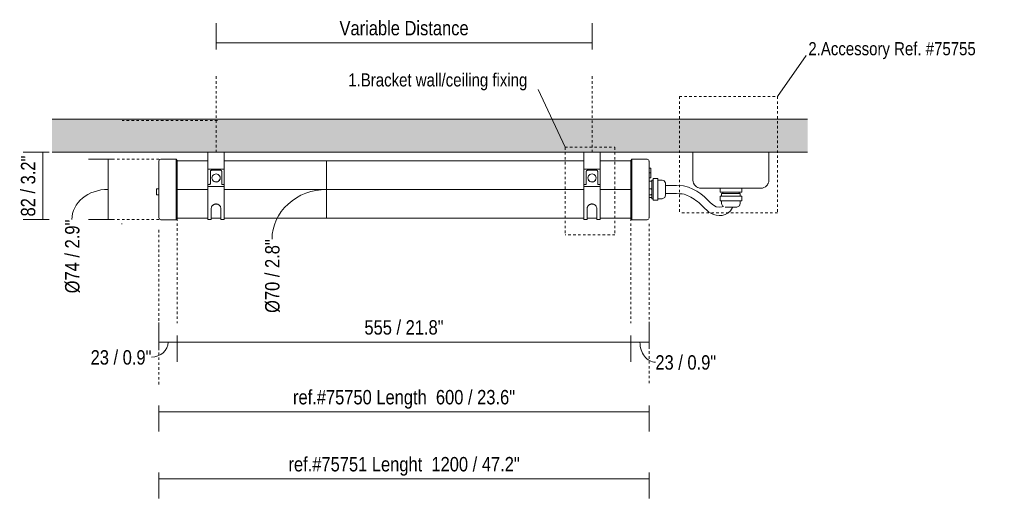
# Model space of a CAD drawing. Header units: millimetres. Extents: x 6125 to 10967, y 1457 to 6729.
# Tile 1 of 8: x 6125 to 7329, y 1575 to 2162. Entities that reach past the tile are written whole.
import ezdxf

# ---------------------------------------------------------------- set-up
doc = ezdxf.new("R2010")
doc.units = ezdxf.units.MM
doc.linetypes.add('Dash', pattern=[6, 3, -3])
doc.layers.add('A-ANNO-DIMS', color=7, linetype='Dash', lineweight=9, true_color=0xd2d2d2)
for name, color, linetype, lineweight in [('A-ANNO-DIMS-8', 7, 'Continuous', 9), ('A-CLNG', 7, 'Continuous', 9), ('A-CLNG-PATT', 7, 'Continuous', 9), ('E-LITE-EQPM', 7, 'Continuous', 20), ('G-ANNO-TEXT', 7, 'Continuous', 9)]:
    doc.layers.add(name, color=color, linetype=linetype, lineweight=lineweight)
doc.styles.add('Arial Narrow', font='ARIALN.TTF', dxfattribs={"height": 17.6})
doc.styles.add('Arial Narrow_1', font='ARIALN.TTF', dxfattribs={"height": 16})
doc.dimstyles.new('FARO_-_2_2mm_Arial_Narrow_mm_Inch_Left', dxfattribs={"dimscale": 304.8, "dimtxt": 18.012385, "dimasz": 0, "dimexe": 0.07874, "dimexo": 0.0625, "dimgap": 0.013123, "dimtad": 1, "dimdec": 0, "dimzin": 0, "dimdsep": 46, "dimtxsty": 'Arial Narrow', "dimblk1": 'NONE', "dimblk2": 'NONE', "dimsah": 1, "dimcen": 0.09, "dimadec": 0, "dimazin": 0, "dimtfac": 1, "dimtdec": 4, "dimtix": 1, "dimtmove": 0, "dimatfit": 3, "dimfxl": 0.026247, "dimfxlon": 1, "dimtvp": 1, "dimtolj": 1, "dimtzin": 0, "dimarcsym": 2})
doc.dimstyles.new('FARO_-_2_2mm_Arial_Narrow_mm_Inch_Left_1', dxfattribs={"dimscale": 304.8, "dimtxt": 18.012385, "dimasz": 0, "dimexe": 0.07874, "dimexo": 0.0625, "dimgap": 0.013123, "dimtad": 1, "dimdec": 0, "dimzin": 0, "dimdsep": 46, "dimtxsty": 'Arial Narrow', "dimblk1": 'NONE', "dimblk2": 'NONE', "dimsah": 1, "dimcen": 0.09, "dimadec": 0, "dimazin": 0, "dimtfac": 1, "dimtdec": 4, "dimtix": 1, "dimtmove": 1, "dimatfit": 3, "dimfxl": 0.026247, "dimfxlon": 1, "dimtvp": 1, "dimtolj": 1, "dimtzin": 0, "dimarcsym": 2})

# ---------------------------------------------------------------- blocks, each defined once
blk = doc.blocks.new('75750 - 75750 SCUBA Chrome wall lamp 20W _ 75755-498794-Alzado_PDF')
at = {"layer": 'E-LITE-EQPM'}
for p, q in [((6355, 1997.9), (6355, 2000)), ((6375, 2000), (6375, 1997.9)), ((6815, 1997.9), (6815, 2000)), ((6835, 2000), (6835, 1997.9)), ((6316, 1991.7), (6297.6, 1991.7)), ((6316, 1917.5), (6316, 1991.7)), ((6317.5, 1990.1), (6316, 1991.6)), ((6317.5, 1990.1), (6317.5, 1919.1)), ((6355, 1989.6), (6317.5, 1989.6)), ((6355, 1991.3), (6355, 1997.9)), ((6355, 1989.5), (6355, 1991.3)), ((6355, 1979.5), (6355, 1989.5)), ((6375, 1997.9), (6375, 1991.3)), ((6375, 1991.3), (6375, 1989.5)), ((6815, 1989.6), (6375, 1989.6)), ((6375, 1989.5), (6375, 1979.5)), ((6815, 1991.3), (6815, 1997.9)), ((6815, 1989.5), (6815, 1991.3)), ((6815, 1979.5), (6815, 1989.5)), ((6835, 1997.9), (6835, 1991.3)), ((6835, 1991.3), (6835, 1989.5)), ((6872.4, 1989.6), (6835, 1989.6)), ((6835, 1989.5), (6835, 1979.5)), ((6873.9, 1991.6), (6872.4, 1990.1)), ((6872.4, 1919.1), (6872.4, 1990.1)), ((6892.3, 1991.7), (6873.9, 1991.7)), ((6873.9, 1991.7), (6873.9, 1917.5)), ((6894.7, 1989.6), (6894.9, 1989.1)), ((6355, 1977.9), (6355, 1979.5)), ((6355, 1979.5), (6375, 1979.5)), ((6355, 1960), (6355, 1977.9)), ((6358, 1976.4), (6358, 1961.8)), ((6359.6, 1978.1), (6365, 1978.1)), ((6365, 1978.1), (6370.3, 1978.1)), ((6372, 1961.8), (6372, 1976.4)), ((6375, 1979.5), (6375, 1977.9)), ((6375, 1977.9), (6375, 1959.9)), ((6815, 1977.9), (6815, 1979.5)), ((6815, 1979.5), (6835, 1979.5)), ((6815, 1960), (6815, 1977.9)), ((6818, 1976.4), (6818, 1961.8)), ((6819.6, 1978.1), (6825, 1978.1)), ((6825, 1978.1), (6830.3, 1978.1)), ((6832, 1961.8), (6832, 1976.4)), ((6835, 1979.5), (6835, 1977.9)), ((6835, 1977.9), (6835, 1960)), ((6894.9, 1980.7), (6897, 1980.7)), ((6897, 1980.7), (6897, 1974.7)), ((6360, 1968.6), (6360, 1968.4)), ((6370, 1968.4), (6370, 1968.6)), ((6820, 1968.6), (6820, 1968.4)), ((6830, 1968.4), (6830, 1968.6)), ((6894.7, 1974.7), (6897, 1974.7)), ((6894.9, 1968.7), (6897, 1968.7)), ((6898.3, 1964.6), (6894.9, 1964.6)), ((6897, 1974.7), (6897, 1968.7)), ((6899.7, 1966), (6898.3, 1966)), ((6898.3, 1943.2), (6898.3, 1966)), ((6905.5, 1967.8), (6899.7, 1967.8)), ((6899.7, 1967.5), (6899.7, 1967.8)), ((6899.7, 1961.8), (6899.7, 1967.5)), ((6905.5, 1967.8), (6905.5, 1967.5)), ((6905.5, 1967.5), (6905.5, 1961.8)), ((6910.7, 1966), (6905.5, 1966)), ((6292, 1954.3), (6292, 1954.8)), ((6295.1, 1955.3), (6292.5, 1955.3)), ((6317.5, 1954.6), (6355, 1954.6)), ((6355, 1954.6), (6317.5, 1954.6)), ((6355, 1958.1), (6355, 1959.8)), ((6355, 1957.7), (6355, 1958.1)), ((6375, 1958.1), (6355, 1958.1)), ((6355, 1917.9), (6355, 1957.7)), ((6356.6, 1960.5), (6355.7, 1960.5)), ((6374.2, 1960.5), (6373.3, 1960.5)), ((6375, 1959.8), (6375, 1958.1)), ((6375, 1958.1), (6375, 1957.7)), ((6375, 1957.7), (6375, 1917.9)), ((6375, 1954.6), (6815, 1954.6)), ((6815, 1954.6), (6375, 1954.6)), ((6815, 1958.1), (6815, 1959.8)), ((6815, 1957.7), (6815, 1958.1)), ((6835, 1958.1), (6815, 1958.1)), ((6815, 1917.9), (6815, 1957.7)), ((6816.6, 1960.5), (6815.7, 1960.5)), ((6834.2, 1960.5), (6833.3, 1960.5)), ((6835, 1959.8), (6835, 1958.1)), ((6835, 1958.1), (6835, 1957.7)), ((6835, 1957.7), (6835, 1917.9)), ((6835, 1954.6), (6872.4, 1954.6)), ((6872.4, 1954.6), (6835, 1954.6)), ((6897.4, 1955.3), (6894.7, 1955.3)), ((6899.7, 1960.4), (6899.7, 1961.8)), ((6899.7, 1948.8), (6899.7, 1960.4)), ((6905.5, 1961.8), (6905.5, 1960.4)), ((6905.5, 1960.4), (6905.5, 1948.8)), ((6981.8, 1956), (6981.8, 1951.4)), ((7008.1, 1951.4), (7008.1, 1956)), ((6292.5, 1948.1), (6295.2, 1948.1)), ((6894.8, 1948.1), (6897.4, 1948.1)), ((6894.8, 1944.6), (6898.3, 1944.6)), ((6898, 1949.1), (6898, 1948.6)), ((6898.3, 1943.2), (6899.7, 1943.2)), ((6899.7, 1947.4), (6899.7, 1948.8)), ((6899.7, 1941.7), (6899.7, 1947.4)), ((6899.7, 1941.4), (6899.7, 1941.7)), ((6899.7, 1941.4), (6905.5, 1941.4)), ((6905.5, 1948.8), (6905.5, 1947.4)), ((6905.5, 1947.4), (6905.5, 1941.7)), ((6905.5, 1943.2), (6910.7, 1943.2)), ((6905.5, 1941.7), (6905.5, 1941.4)), ((6982, 1951.4), (6981.8, 1951.4)), ((6981.8, 1946.3), (6981.8, 1940.5)), ((6981.8, 1946.3), (6982, 1946.3)), ((6982, 1940.5), (6981.8, 1940.5)), ((6987.8, 1951.4), (6982, 1951.4)), ((6982, 1946.3), (6987.8, 1946.3)), ((6987.8, 1940.5), (6982, 1940.5)), ((6983.6, 1949.6), (6983.6, 1946.3)), ((6983.6, 1949.6), (7006.3, 1949.6)), ((6983.6, 1940.5), (6983.6, 1937.2)), ((6984.9, 1951.4), (6984.9, 1949.6)), ((6989.2, 1951.4), (6987.8, 1951.4)), ((6987.8, 1946.3), (6989.2, 1946.3)), ((6989.2, 1940.5), (6987.8, 1940.5)), ((7000.7, 1951.4), (6989.2, 1951.4)), ((6989.2, 1946.3), (7000.7, 1946.3)), ((7000.7, 1940.5), (6989.2, 1940.5)), ((7002.1, 1951.4), (7000.7, 1951.4)), ((7000.7, 1946.3), (7002.1, 1946.3)), ((7002.1, 1940.5), (7000.7, 1940.5)), ((7007.9, 1951.4), (7002.1, 1951.4)), ((7002.1, 1946.3), (7007.9, 1946.3)), ((7007.9, 1940.5), (7002.1, 1940.5)), ((7005, 1949.6), (7005, 1951.4)), ((7006.3, 1946.3), (7006.3, 1949.6)), ((7006.3, 1937.2), (7006.3, 1940.5)), ((7008.1, 1951.4), (7007.9, 1951.4)), ((7007.9, 1946.3), (7008.1, 1946.3)), ((7008.1, 1940.5), (7007.9, 1940.5)), ((7008.1, 1940.5), (7008.1, 1946.3)), ((6359, 1917.8), (6359, 1930.8)), ((6371, 1930.8), (6371, 1917.8)), ((6819, 1917.8), (6819, 1930.8)), ((6831, 1930.8), (6831, 1917.8)), ((7002.1, 1933), (7002.1, 1933)), ((6297.6, 1917.5), (6316, 1917.5)), ((6316, 1917.6), (6317.5, 1919.1)), ((6317.5, 1919.6), (6355, 1919.6)), ((6355, 1917.8), (6359, 1917.8)), ((6359, 1919.6), (6371, 1919.6)), ((6371, 1917.8), (6375, 1917.8)), ((6375, 1919.6), (6815, 1919.6)), ((6815, 1917.8), (6819, 1917.8)), ((6819, 1919.6), (6831, 1919.6)), ((6831, 1917.8), (6835, 1917.8)), ((6835, 1919.6), (6872.4, 1919.6)), ((6872.4, 1919.1), (6873.9, 1917.6)), ((6873.9, 1917.5), (6892.3, 1917.5)), ((6894.9, 1920.1), (6894.7, 1919.7))]:
    blk.add_line(p, q, dxfattribs=at)
at = {"layer": 'E-LITE-EQPM', "flags": 128}
for points in [[(6295, 1989.1), (6295.9, 1991.1), (6297.6, 1991.7)], [(6295, 1955.3), (6295, 1957), (6295, 1964.9), (6295, 1972.3), (6295, 1978.6), (6295, 1983.7), (6295, 1987.2), (6295, 1988.9), (6295, 1989.1)], [(6295, 1989.1), (6295, 1988.2), (6295, 1985.4), (6295, 1980.9), (6295, 1975), (6295, 1968), (6295, 1960.3), (6295, 1952.2), (6295, 1944.3), (6295, 1936.9), (6295, 1930.5), (6295, 1925.5), (6295, 1922), (6295, 1920.3), (6295, 1920.1)], [(6892.3, 1991.7), (6894.3, 1990.8), (6894.6, 1989.8)], [(6894.9, 1989.1), (6894.9, 1988.2), (6894.9, 1985.4), (6894.9, 1980.9), (6894.9, 1980.7)], [(6894.9, 1920.1), (6894.9, 1921), (6894.9, 1923.8), (6894.9, 1928.3), (6894.9, 1934.2), (6894.9, 1941.2), (6894.9, 1948.9), (6894.9, 1957), (6894.9, 1964.9), (6894.9, 1972.3), (6894.9, 1978.6), (6894.9, 1983.7), (6894.9, 1987.2), (6894.9, 1988.9), (6894.9, 1989.1)], [(6359.6, 1978.1), (6359.3, 1978), (6358.9, 1977.9), (6358.6, 1977.7), (6358.3, 1977.4), (6358.1, 1977.1), (6358, 1976.8), (6358, 1976.4)], [(6372, 1976.4), (6371.9, 1976.8), (6371.8, 1977.1), (6371.6, 1977.4), (6371.3, 1977.7), (6371, 1977.9), (6370.7, 1978), (6370.3, 1978.1)], [(6819.6, 1978.1), (6819.3, 1978), (6818.9, 1977.9), (6818.6, 1977.7), (6818.3, 1977.4), (6818.1, 1977.1), (6818, 1976.8), (6818, 1976.4)], [(6832, 1976.4), (6831.9, 1976.8), (6831.8, 1977.1), (6831.6, 1977.4), (6831.3, 1977.7), (6831, 1977.9), (6830.7, 1978), (6830.3, 1978.1)], [(6910.7, 1966), (6913.3, 1965.1), (6914.8, 1962.7), (6914.9, 1961.8)], [(6292, 1954.8), (6292.2, 1955.2), (6292.5, 1955.3)], [(6292, 1954.8), (6292, 1953.9), (6292, 1951.7), (6292, 1949.5), (6292, 1948.6)], [(6355.7, 1960.5), (6355.5, 1960.5), (6355.4, 1960.4), (6355.2, 1960.3), (6355.1, 1960.2), (6355, 1960.1), (6355, 1959.9), (6355, 1959.8)], [(6358, 1961.8), (6357.9, 1961.5), (6357.8, 1961.2), (6357.7, 1961), (6357.5, 1960.8), (6357.2, 1960.6), (6356.9, 1960.5), (6356.6, 1960.5)], [(6373.3, 1960.5), (6373, 1960.5), (6372.7, 1960.6), (6372.4, 1960.8), (6372.2, 1961), (6372.1, 1961.2), (6372, 1961.5), (6372, 1961.8)], [(6375, 1959.8), (6374.9, 1959.9), (6374.9, 1960.1), (6374.8, 1960.2), (6374.7, 1960.3), (6374.5, 1960.4), (6374.4, 1960.5), (6374.2, 1960.5)], [(6815.7, 1960.5), (6815.5, 1960.5), (6815.4, 1960.4), (6815.2, 1960.3), (6815.1, 1960.2), (6815, 1960.1), (6815, 1959.9), (6815, 1959.8)], [(6818, 1961.8), (6817.9, 1961.5), (6817.8, 1961.2), (6817.7, 1961), (6817.5, 1960.8), (6817.2, 1960.6), (6816.9, 1960.5), (6816.6, 1960.5)], [(6833.3, 1960.5), (6833, 1960.5), (6832.7, 1960.6), (6832.4, 1960.8), (6832.2, 1961), (6832.1, 1961.2), (6832, 1961.5), (6832, 1961.8)], [(6835, 1959.8), (6834.9, 1959.9), (6834.9, 1960.1), (6834.8, 1960.2), (6834.7, 1960.3), (6834.5, 1960.4), (6834.4, 1960.5), (6834.2, 1960.5)], [(6897.4, 1955.3), (6897.9, 1955.1), (6898, 1954.8)], [(6898, 1948.6), (6898, 1949.5), (6898, 1951.7), (6898, 1953.9), (6898, 1954.8)], [(6914.9, 1947.4), (6914.9, 1948.4), (6914.9, 1950.9), (6914.9, 1954.4), (6914.9, 1957.9), (6914.9, 1960.6), (6914.9, 1961.7), (6914.9, 1961.8)], [(6985.8, 1934.3), (6984.2, 1933.2), (6980.7, 1932.7), (6977, 1933.4), (6973.6, 1935.3), (6970.1, 1938.3), (6966.4, 1941.9), (6962.5, 1945.6), (6958, 1949.3), (6953.1, 1952.5), (6948.2, 1955.1), (6943.1, 1957.4), (6936.9, 1959), (6928.4, 1959.5), (6914.9, 1959.6)], [(6914.9, 1959.6), (6928.4, 1959.5), (6936.9, 1959), (6943.1, 1957.4), (6948.2, 1955.1), (6953.1, 1952.5), (6958, 1949.3), (6962.5, 1945.6), (6966.4, 1941.9), (6970.1, 1938.3), (6973.6, 1935.3), (6977, 1933.4), (6980.7, 1932.7), (6984.2, 1933.2), (6985.8, 1934.3)], [(6951.1, 1959.3), (6950.8, 1959.5), (6950.6, 1960)], [(6954.8, 1956.8), (6954.2, 1956.9), (6953.9, 1957.1)], [(7038.1, 1958.6), (7037.9, 1958.3), (7037.4, 1958.1)], [(7040.6, 1962.2), (7040.5, 1961.8), (7040.3, 1961.5)], [(6292.5, 1948.1), (6292, 1948.3), (6292, 1948.6)], [(6295, 1920.1), (6295, 1921), (6295, 1923.8), (6295, 1928.3), (6295, 1934.2), (6295, 1941.2), (6295, 1948.1)], [(6894.9, 1944.6), (6894.9, 1944.3), (6894.9, 1936.9), (6894.9, 1935.8)], [(6898, 1948.6), (6897.7, 1948.2), (6897.4, 1948.1)], [(6914.9, 1947.4), (6914, 1944.8), (6911.7, 1943.3), (6910.7, 1943.2)], [(6914.9, 1949.6), (6921.9, 1949.6), (6928.2, 1949.5), (6932.5, 1949.4), (6935.4, 1949.1), (6937.7, 1948.6), (6939.7, 1948), (6941.6, 1947.2), (6943.6, 1946.2), (6945.8, 1945.1), (6948, 1943.8), (6950.1, 1942.5), (6952.2, 1941.1), (6954, 1939.7), (6955.9, 1938.2), (6957.6, 1936.5), (6959.4, 1934.8), (6961.2, 1933), (6963.2, 1931.1), (6965.3, 1929.1), (6967.7, 1927.2), (6970.4, 1925.5), (6973.5, 1924), (6976.9, 1923.1), (6980.4, 1922.7), (6984.1, 1922.9), (6987.8, 1923.9), (6991.3, 1925.7), (6994.5, 1928.6), (6996.9, 1932.4), (6997.2, 1933)], [(6997.2, 1933), (6996.9, 1932.4), (6994.5, 1928.6), (6991.3, 1925.7), (6987.8, 1923.9), (6984.1, 1922.9), (6980.4, 1922.7), (6976.9, 1923.1), (6973.5, 1924), (6970.4, 1925.5), (6967.7, 1927.2), (6965.3, 1929.1), (6963.2, 1931.1), (6961.2, 1933), (6959.4, 1934.8), (6957.6, 1936.5), (6955.9, 1938.2), (6954, 1939.7), (6952.2, 1941.1), (6950.1, 1942.5), (6948, 1943.8), (6945.8, 1945.1), (6943.6, 1946.2), (6941.6, 1947.2), (6939.7, 1948), (6937.7, 1948.6), (6935.4, 1949.1), (6932.5, 1949.4), (6928.2, 1949.5), (6921.9, 1949.6), (6914.9, 1949.6)], [(6914.9, 1948.2), (6914.9, 1947.5), (6914.9, 1947.4)], [(6985.9, 1933.7), (6985.2, 1933.9), (6983.7, 1936.2), (6983.6, 1937.2)], [(6988.4, 1933), (6987.8, 1933), (6987.8, 1933)], [(6988.5, 1933), (6988.7, 1933), (6991.3, 1933), (6994.8, 1933), (6998.3, 1933), (7001, 1933), (7002.1, 1933), (7002.1, 1933)], [(7006.3, 1937.2), (7005.4, 1934.6), (7003.1, 1933.1), (7002.1, 1933)], [(6297.6, 1917.5), (6295.6, 1918.4), (6295, 1920.1)], [(6894.4, 1919), (6894, 1918.1), (6892.3, 1917.5)], [(6894.9, 1927.5), (6894.9, 1925.5), (6894.9, 1922), (6894.9, 1920.3), (6894.9, 1920.1)]]:
    blk.add_lwpolyline(points, dxfattribs=at)
at = {"layer": 'E-LITE-EQPM'}
for centre, start_param, end_param in [((6365, 1968.6), 1.570796, 4.712389), ((6365, 1968.4), 3.100525, 3.141593), ((6365, 1968.4), 3.403392, 4.712389), ((6365, 1968.6), 4.712389, 7.853982), ((6365, 1968.4), 4.712389, 6.021386), ((6365, 1968.4), 0, 0.041067), ((6825, 1968.6), 1.570796, 4.712389), ((6825, 1968.4), 3.100525, 3.141593), ((6825, 1968.4), 3.403392, 4.712389), ((6825, 1968.6), 4.712389, 7.853982), ((6825, 1968.4), 4.712389, 6.021386), ((6825, 1968.4), 0, 0.041067)]:
    blk.add_ellipse(centre, major_axis=(5, 0), ratio=0.980011, start_param=start_param, end_param=end_param, dxfattribs=at)
for points in [[(6359, 1930.8), (6358.9, 1931.4), (6359.1, 1932.3), (6359.5, 1933.4), (6359.8, 1934), (6360.1, 1934.4), (6360.5, 1934.8), (6361, 1935.3), (6361.5, 1935.8), (6362.2, 1936.1), (6362.9, 1936.4), (6363.6, 1936.7), (6364.5, 1936.8), (6365.3, 1936.8), (6366, 1936.7), (6366.7, 1936.6), (6367.4, 1936.3), (6367.9, 1936), (6368.3, 1935.8), (6368.6, 1935.5), (6369.1, 1935.2), (6369.5, 1934.7), (6370.1, 1934), (6370.7, 1932.7), (6371, 1931.6), (6371, 1930.8)], [(6819, 1930.8), (6818.9, 1931.4), (6819.1, 1932.3), (6819.5, 1933.4), (6819.8, 1934), (6820.1, 1934.4), (6820.5, 1934.8), (6821, 1935.3), (6821.5, 1935.8), (6822.2, 1936.1), (6822.9, 1936.4), (6823.6, 1936.7), (6824.5, 1936.8), (6825.3, 1936.8), (6826, 1936.7), (6826.7, 1936.6), (6827.4, 1936.3), (6827.9, 1936), (6828.3, 1935.8), (6828.6, 1935.5), (6829.1, 1935.2), (6829.5, 1934.7), (6830.1, 1934), (6830.7, 1932.7), (6831, 1931.6), (6831, 1930.8)]]:
    blk.add_open_spline(points, degree=3, knots=[0, 0, 0, 0, 0.111111, 0.166667, 0.194444, 0.222222, 0.25, 0.277778, 0.333333, 0.361111, 0.388889, 0.444444, 0.479167, 0.513889, 0.548611, 0.583333, 0.618056, 0.652778, 0.670139, 0.6875, 0.722222, 0.756944, 0.791667, 0.861111, 1, 1, 1, 1], dxfattribs=at)
blk = doc.blocks.new('DIMBLOCK1-Alzado_PDF')
at = {"layer": 'A-ANNO-DIMS-8', "color": 251, "true_color": 0x5b5b5b, "transparency": 16777216}
for p, q in [((6295, 1690.4), (6295, 1658.4)), ((6295, 1682.4), (6295, 1690.4)), ((6895, 1690.4), (6895, 1658.4)), ((6895, 1682.4), (6895, 1690.4)), ((6295, 1682.4), (6895, 1682.4))]:
    blk.add_line(p, q, dxfattribs=at)
at = {"layer": 'A-ANNO-DIMS-8', "color": 0, "transparency": 16777216, "insert": (6459.1, 1709.2), "char_height": 17.6, "width": 325.938, "attachment_point": 1, "line_spacing_factor": 0.974696, "style": 'Arial Narrow'}
blk.add_mtext('ref.#75750 Length  600 / 23.6"', dxfattribs=at)
blk = doc.blocks.new('_None')
blk = doc.blocks.new('DIMBLOCK2-Alzado_PDF')
at = {"layer": 'A-ANNO-DIMS-8', "color": 251, "true_color": 0x5b5b5b, "transparency": 16777216}
for p, q in [((6492.3, 1989.6), (6524.3, 1989.6)), ((6500.3, 1989.6), (6492.3, 1989.6)), ((6500.3, 1919.6), (6500.3, 1989.6)), ((6492.3, 1919.6), (6524.3, 1919.6)), ((6500.3, 1919.6), (6492.3, 1919.6))]:
    blk.add_line(p, q, dxfattribs=at)
blk.add_ellipse((6500.3, 1893.8), major_axis=(66.8, 0), ratio=0.909239, start_param=1.570796, end_param=3.141593, dxfattribs=at)
at = {"layer": 'A-ANNO-DIMS-8', "color": 0, "transparency": 16777216, "insert": (6425, 1803.5), "char_height": 17.6, "width": 108.417, "attachment_point": 1, "rotation": 90, "line_spacing_factor": 0.974696, "style": 'Arial Narrow'}
blk.add_mtext('Ø70 / 2.8"', dxfattribs=at)
blk = doc.blocks.new('DIMBLOCK3-Alzado_PDF')
at = {"layer": 'A-ANNO-DIMS-8', "color": 251, "true_color": 0x5b5b5b, "transparency": 16777216}
for p, q in [((6295, 1608.4), (6295, 1576.4)), ((6295, 1600.4), (6295, 1608.4)), ((6895, 1608.4), (6895, 1576.4)), ((6895, 1600.4), (6895, 1608.4)), ((6295, 1600.4), (6895, 1600.4))]:
    blk.add_line(p, q, dxfattribs=at)
at = {"layer": 'A-ANNO-DIMS-8', "color": 0, "transparency": 16777216, "insert": (6453.6, 1627.2), "char_height": 17.6, "width": 339.319, "attachment_point": 1, "line_spacing_factor": 0.974696, "style": 'Arial Narrow'}
blk.add_mtext('ref.#75751 Lenght  1200 / 47.2"', dxfattribs=at)
blk = doc.blocks.new('DIMBLOCK4-Alzado_PDF')
at = {"layer": 'A-ANNO-DIMS-8', "color": 251, "true_color": 0x5b5b5b, "transparency": 16777216}
for p, q in [((6240.9, 1991.7), (6208.9, 1991.7)), ((6232.9, 1991.7), (6232.9, 1917.6)), ((6232.9, 1991.7), (6240.9, 1991.7)), ((6240.9, 1917.6), (6208.9, 1917.6)), ((6232.9, 1917.6), (6240.9, 1917.6))]:
    blk.add_line(p, q, dxfattribs=at)
blk.add_ellipse((6232.9, 1917.9), major_axis=(-44.3, 0), ratio=0.83081, start_param=4.712389, end_param=6.283185, dxfattribs=at)
at = {"layer": 'A-ANNO-DIMS-8', "color": 0, "transparency": 16777216, "insert": (6180.2, 1827.5), "char_height": 17.6, "width": 108.417, "attachment_point": 1, "rotation": 90, "line_spacing_factor": 0.974696, "style": 'Arial Narrow'}
blk.add_mtext('Ø74 / 2.9"', dxfattribs=at)
blk = doc.blocks.new('DIMBLOCK5-Alzado_PDF')
at = {"layer": 'A-ANNO-DIMS-8', "color": 251, "true_color": 0x5b5b5b, "transparency": 16777216}
for p, q in [((6365, 2126), (6365, 2158)), ((6825, 2126), (6825, 2158)), ((6365, 2134), (6825, 2134)), ((6365, 2134), (6365, 2126)), ((6825, 2134), (6825, 2126))]:
    blk.add_line(p, q, dxfattribs=at)
at = {"layer": 'A-ANNO-DIMS-8', "color": 0, "transparency": 16777216, "insert": (6516, 2160.8), "char_height": 17.6, "width": 189.387, "attachment_point": 1, "line_spacing_factor": 0.974696, "style": 'Arial Narrow'}
blk.add_mtext('Variable Distance', dxfattribs=at)
blk = doc.blocks.new('DIMBLOCK6-Alzado_PDF')
at = {"layer": 'A-ANNO-DIMS-8', "color": 251, "true_color": 0x5b5b5b, "transparency": 16777216}
for p, q in [((6295, 1767.7), (6295, 1791.8)), ((6317.5, 1775.8), (6317.5, 1743.8)), ((6317.5, 1767.8), (6317.5, 1775.8)), ((6295, 1767.8), (6317.5, 1767.8)), ((6295, 1767.8), (6295, 1759.8))]:
    blk.add_line(p, q, dxfattribs=at)
blk.add_ellipse((6286.1, 1767.8), major_axis=(20.1, 0), ratio=0.913013, start_param=4.712389, end_param=6.283185, dxfattribs=at)
at = {"layer": 'A-ANNO-DIMS-8', "color": 0, "transparency": 16777216, "insert": (6211.5, 1757.9), "char_height": 17.6, "width": 89.547, "attachment_point": 1, "line_spacing_factor": 0.974696, "style": 'Arial Narrow'}
blk.add_mtext('23 / 0.9"', dxfattribs=at)
blk = doc.blocks.new('DIMBLOCK7-Alzado_PDF')
at = {"layer": 'A-ANNO-DIMS-8', "color": 251, "true_color": 0x5b5b5b, "transparency": 16777216}
for p, q in [((6317.5, 1775.8), (6317.5, 1743.8)), ((6317.5, 1767.8), (6317.5, 1775.8)), ((6872.4, 1775.8), (6872.4, 1743.8)), ((6872.4, 1767.8), (6872.4, 1775.8)), ((6317.5, 1767.8), (6872.4, 1767.8))]:
    blk.add_line(p, q, dxfattribs=at)
at = {"layer": 'A-ANNO-DIMS-8', "color": 0, "transparency": 16777216, "insert": (6546.5, 1794.6), "char_height": 17.6, "width": 116.309, "attachment_point": 1, "line_spacing_factor": 0.974696, "style": 'Arial Narrow'}
blk.add_mtext('555 / 21.8"', dxfattribs=at)
blk = doc.blocks.new('DIMBLOCK8-Alzado_PDF')
at = {"layer": 'A-ANNO-DIMS-8', "color": 251, "true_color": 0x5b5b5b, "transparency": 16777216}
for p, q in [((6895, 1767.7), (6895, 1791.8)), ((6872.4, 1775.8), (6872.4, 1743.8)), ((6872.4, 1767.8), (6872.4, 1775.8)), ((6872.4, 1767.8), (6895, 1767.8)), ((6895, 1767.8), (6895, 1759.8))]:
    blk.add_line(p, q, dxfattribs=at)
blk.add_ellipse((6902.5, 1767.8), major_axis=(0, 24.5), ratio=0.767986, start_param=1.570796, end_param=3.141593, dxfattribs=at)
at = {"layer": 'A-ANNO-DIMS-8', "color": 0, "transparency": 16777216, "insert": (6902.5, 1751.7), "char_height": 17.6, "width": 89.547, "attachment_point": 1, "line_spacing_factor": 0.974696, "style": 'Arial Narrow'}
blk.add_mtext('23 / 0.9"', dxfattribs=at)
blk = doc.blocks.new('DIMBLOCK9-Alzado_PDF')
at = {"layer": 'A-ANNO-DIMS-8', "color": 251, "true_color": 0x5b5b5b, "transparency": 16777216}
for p, q in [((6160.9, 2000), (6128.9, 2000)), ((6152.9, 2000), (6152.9, 1917.6)), ((6152.9, 2000), (6160.9, 2000)), ((6160.9, 1917.6), (6128.9, 1917.6)), ((6152.9, 1917.6), (6160.9, 1917.6))]:
    blk.add_line(p, q, dxfattribs=at)
at = {"layer": 'A-ANNO-DIMS-8', "color": 0, "transparency": 16777216, "insert": (6126.2, 1921.5), "char_height": 17.6, "width": 89.547, "attachment_point": 1, "rotation": 90, "line_spacing_factor": 0.974696, "style": 'Arial Narrow'}
blk.add_mtext('82 / 3.2"', dxfattribs=at)

msp = doc.modelspace()

# ---------------------------------------------------------------- hatches: boundary and pattern name
at = {"layer": 'A-CLNG-PATT', "true_color": 0xe8e8e8}
msp.add_hatch(color=254, dxfattribs=at).paths.add_polyline_path([(6164.3, 2000), (7088.8, 2000), (7088.8, 2040.5), (6164.3, 2040.5), (6164.3, 2021.6)], flags=0)

# ---------------------------------------------------------------- linework, layer by layer
at = {"layer": 'A-ANNO-DIMS', "color": 251, "linetype": 'Continuous', "true_color": 0x5b5b5b}
for p, q in [((7052, 2068.3), (7086.9, 2118.3)), ((6792, 2006.2), (6759, 2076.9))]:
    msp.add_line(p, q, dxfattribs=at)
at = {"layer": 'A-ANNO-DIMS'}
for p, q in [((6365, 2000), (6365, 2093)), ((6825, 2000), (6825, 2093)), ((6932, 2068.3), (7052, 2068.3)), ((6932, 2068.3), (6932, 1926)), ((7052, 2068.3), (7052, 1926)), ((6366.6, 2039), (6250, 2039)), ((6792, 2006.2), (6853, 2006.2)), ((6792, 2006.2), (6792, 1898.9)), ((6853, 2006.2), (6853, 1898.9)), ((6295, 1991.7), (6242, 1991.7)), ((6295, 1917.6), (6244, 1917.6)), ((6317.5, 1919.1), (6317.5, 1791.1)), ((6872.4, 1919.1), (6872.4, 1791.1)), ((7052, 1926), (6932, 1926)), ((6295, 1905), (6295, 1716)), ((6895, 1912.5), (6895, 1716)), ((6853, 1898.9), (6792, 1898.9))]:
    msp.add_line(p, q, dxfattribs=at)
at = {"layer": 'A-CLNG'}
for p, q in [((7088.8, 2040.5), (6164.3, 2040.5)), ((6164.3, 2000), (6948.5, 2000)), ((7041.5, 2000), (7088.8, 2000))]:
    msp.add_line(p, q, dxfattribs=at)
at = {"layer": 'E-LITE-EQPM'}
for p, q in [((7041.5, 2000), (6948.5, 2000)), ((6948.5, 2000), (6948.5, 1966)), ((7041.5, 1966), (7041.5, 2000)), ((6397.4, 1989.6), (6379.4, 1989.6)), ((6958.5, 1956), (7031.5, 1956)), ((6375, 1919.6), (6397.4, 1919.6)), ((6249.2, 1912.5), (6250, 1912.5))]:
    msp.add_line(p, q, dxfattribs=at)
for centre, start, end in [((6958.5, 1966), 180, 270), ((7031.5, 1966), 270, 0)]:
    msp.add_arc(centre, 10, start, end, dxfattribs=at)

# ---------------------------------------------------------------- block references
msp.add_blockref('75750 - 75750 SCUBA Chrome wall lamp 20W _ 75755-498794-Alzado_PDF', (0, 0), dxfattribs=at)

# ---------------------------------------------------------------- texts
at = {"layer": 'G-ANNO-TEXT', "color": 251, "true_color": 0x5b5b5b, "char_height": 16, "attachment_point": 1, "style": 'Arial Narrow_1'}
for s, insert, width in [('2.Accessory Ref. #75755 ', (7089.7, 2134.8), 264.236), ('1.Bracket wall/ceiling fixing', (6526.8, 2096.6), 275.139)]:
    msp.add_mtext(s, dxfattribs=dict(at, insert=insert, width=width))

# ---------------------------------------------------------------- dimensions: what is measured, and where the dimension line sits
at = {"layer": 'A-ANNO-DIMS', "color": 251, "linetype": 'Continuous', "true_color": 0x5b5b5b}
for base, p1, p2, text, override, picture, middle in [((6825, 2134), (6365, 2126), (6825, 2126), 'Variable Distance', {"dimpost": '<>', "dimfxl": 460}, 'DIMBLOCK5-Alzado_PDF', (6595, 2147)), ((6895, 1682.4), (6295, 1690.4), (6895, 1690.4), 'ref.#75750 Length  <>', {"dimpost": '<>', "dimfxl": 599.999687}, 'DIMBLOCK1-Alzado_PDF', (6595, 1698)), ((6895, 1600.4), (6295, 1608.4), (6895, 1608.4), 'ref.#75751 Lenght  1200 / 47.2"', {"dimpost": '<>', "dimfxl": 599.999687}, 'DIMBLOCK3-Alzado_PDF', (6595, 1616))]:
    dim = msp.add_linear_dim(base=base, p1=p1, p2=p2, text=text, dimstyle='FARO_-_2_2mm_Arial_Narrow_mm_Inch_Left', override=override, dxfattribs=at)
    dim.commit()
    dim.dimension.update_dxf_attribs({"geometry": picture, "text_midpoint": middle})
dim = msp.add_linear_dim(base=(6152.9, 1917.6), p1=(6160.9, 2000), p2=(6160.9, 1917.6), angle=90, dimstyle='FARO_-_2_2mm_Arial_Narrow_mm_Inch_Left', override={"dimpost": '<>', "dimfxl": 82.419058}, dxfattribs=at)
dim.commit()
dim.dimension.update_dxf_attribs({"geometry": 'DIMBLOCK9-Alzado_PDF', "text_midpoint": (6137.5, 1958.8)})
for base, p1, p2, override, picture, middle in [((6232.9, 1917.6), (6240.9, 1991.7), (6240.9, 1917.6), {"dimpost": '<>', "dimfxl": 74.118705}, 'DIMBLOCK4-Alzado_PDF', (6191.9, 1881.7)), ((6500.3, 1989.6), (6492.3, 1919.6), (6492.3, 1989.6), {"dimpost": '<>', "dimfxl": 70}, 'DIMBLOCK2-Alzado_PDF', (6436.7, 1857.7))]:
    dim = msp.add_linear_dim(base=base, p1=p1, p2=p2, angle=90, text='Ø<>', dimstyle='FARO_-_2_2mm_Arial_Narrow_mm_Inch_Left_1', override=override, dxfattribs=at)
    dim.commit()
    dim.dimension.update_dxf_attribs({"geometry": picture, "text_midpoint": middle, "dimtype": 160, "text_rotation": 90})
dim = msp.add_linear_dim(base=(6872.4, 1767.8), p1=(6317.5, 1775.8), p2=(6872.4, 1775.8), dimstyle='FARO_-_2_2mm_Arial_Narrow_mm_Inch_Left', override={"dimpost": '<>', "dimfxl": 554.955227}, dxfattribs=at)
dim.commit()
dim.dimension.update_dxf_attribs({"geometry": 'DIMBLOCK7-Alzado_PDF', "text_midpoint": (6595, 1783.2)})
for base, p1, p2, override, picture, middle in [((6317.4754, 1767.8153), (6294.9533, 1759.8153), (6317.4754, 1775.8153), {"dimpost": '<>', "dimfxl": 27.626868}, 'DIMBLOCK6-Alzado_PDF', (6256.2497, 1746.1671)), ((6895, 1767.8), (6872.4, 1775.8), (6895, 1759.8), {"dimpost": '<>', "dimfxl": 27.627122}, 'DIMBLOCK8-Alzado_PDF', (6947.3, 1740))]:
    dim = msp.add_linear_dim(base=base, p1=p1, p2=p2, dimstyle='FARO_-_2_2mm_Arial_Narrow_mm_Inch_Left_1', override=override, dxfattribs=at)
    dim.commit()
    dim.dimension.update_dxf_attribs({"geometry": picture, "text_midpoint": middle, "dimtype": 160})

doc.saveas('drawing.dxf')
